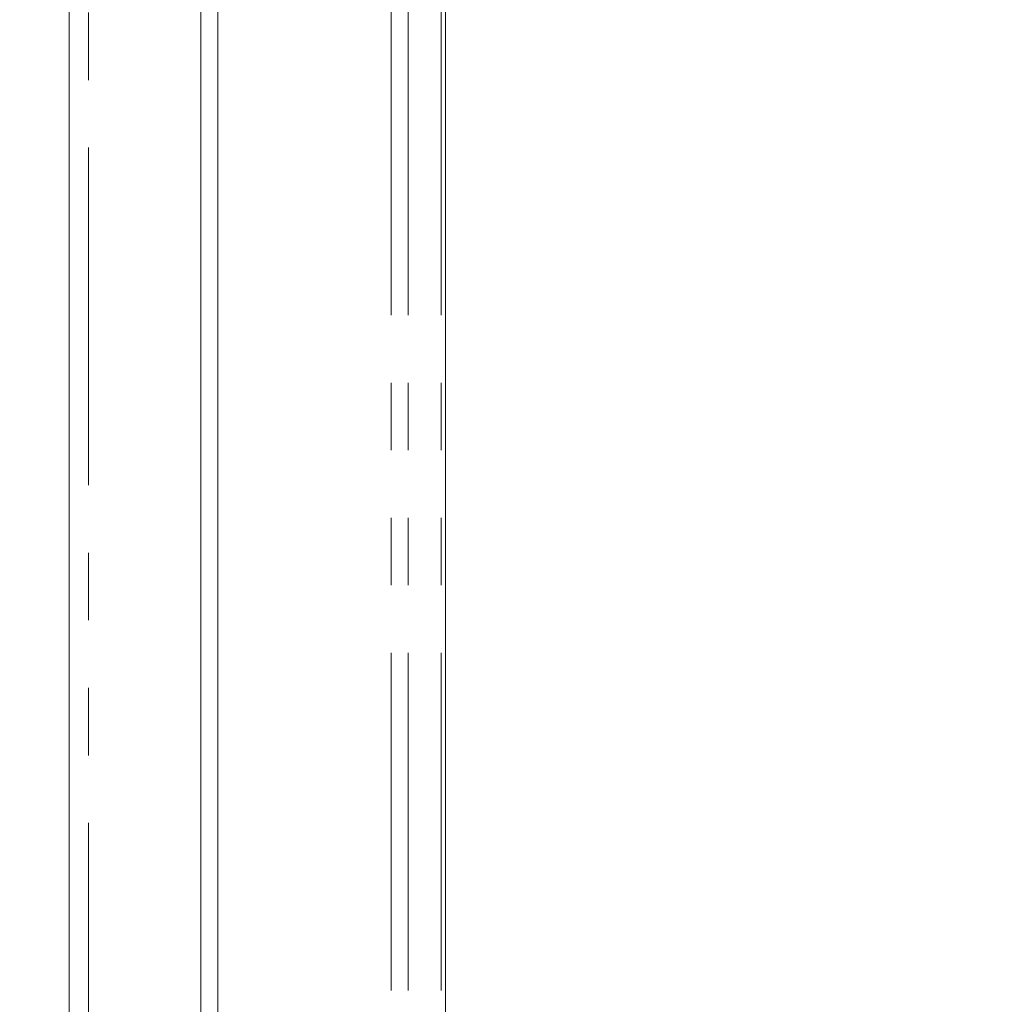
# Model space of a CAD drawing. Header units: millimetres. Extents: x 19 to 844, y 7 to 552.
# Tile 133 of 175: x 419 to 438, y 340 to 359. Entities that reach past the tile are written whole.
import ezdxf

# ---------------------------------------------------------------- set-up
doc = ezdxf.new("R2010")
doc.units = ezdxf.units.MM
doc.linetypes.add('PHANTOM', pattern=[12.7, 6.35, -1.27, 1.27, -1.27, 1.27, -1.27])
doc.styles.add('SLDTEXTSTYLE0', font='TXT', dxfattribs={"width": 0.75})
doc.dimstyles.new('SLDDIMSTYLE1', dxfattribs={"dimtxt": 3.5, "dimasz": 3.302, "dimexe": 0, "dimexo": 0.0625, "dimgap": 0.875, "dimtad": 0, "dimtih": 1, "dimtoh": 1, "dimdec": 1, "dimlfac": 2.5, "dimrnd": 1e-09, "dimzin": 12, "dimdsep": 46, "dimtxsty": 'SLDTEXTSTYLE0', "dimsah": 1, "dimcen": 0.09, "dimadec": 0, "dimazin": 3, "dimtfac": 1, "dimtdec": 1, "dimtofl": 0, "dimtmove": 0, "dimatfit": 3, "dimfxl": 0, "dimfrac": 2, "dimtolj": 1, "dimtzin": 12, "dimarcsym": 0})

# ---------------------------------------------------------------- blocks, each defined once
blk = doc.blocks.new('_D_12')
at = {"color": 7, "linetype": 'Continuous', "lineweight": 0}
for p, q in [((400.806, 327.919), (400.806, 396.062)), ((427.286, 378.819), (427.286, 396.062)), ((400.806, 392.887), (409.52, 392.887)), ((427.286, 392.887), (418.572, 392.887))]:
    blk.add_line(p, q, dxfattribs=at)
for points in [[(400.806, 392.887), (404.108, 392.379), (404.108, 393.395)], [(427.286, 392.887), (423.984, 393.395), (423.984, 392.379)]]:
    blk.add_solid(points, dxfattribs=at)
at = {"color": 7, "linetype": 'Continuous', "lineweight": 0, "insert": (409.52, 394.621), "char_height": 3.5, "attachment_point": 1, "style": 'SLDTEXTSTYLE0'}
blk.add_mtext('66.2', dxfattribs=at)
blk = doc.blocks.new('_D_13')
at = {"color": 7, "linetype": 'Continuous', "lineweight": 0}
for p, q in [((424.276, 379.673), (471.763, 379.673)), ((468.588, 379.673), (468.588, 291.927)), ((468.588, 198.625), (468.588, 286.371)), ((457.656, 198.625), (471.763, 198.625))]:
    blk.add_line(p, q, dxfattribs=at)
for points in [[(468.588, 379.673), (468.08, 376.371), (469.096, 376.371)], [(468.588, 198.625), (469.096, 201.927), (468.08, 201.927)]]:
    blk.add_solid(points, dxfattribs=at)
at = {"color": 7, "linetype": 'Continuous', "lineweight": 0, "insert": (462.77, 290.883), "char_height": 3.5, "attachment_point": 1, "style": 'SLDTEXTSTYLE0'}
blk.add_mtext('452.6', dxfattribs=at)

msp = doc.modelspace()

# ---------------------------------------------------------------- linework, layer by layer
at = {"color": 7, "linetype": 'Continuous', "lineweight": 15}
for p, q in [((420.206, 377.662), (420.206, 223.186)), ((422.686, 223.168), (422.686, 377.665)), ((422.686, 223.186), (422.686, 377.662)), ((423.006, 239.084), (423.006, 377.681)), ((427.286, 376.26), (427.286, 239.084))]:
    msp.add_line(p, q, dxfattribs=at)
at = {"color": 8, "linetype": 'PHANTOM', "lineweight": 0}
for p, q in [((420.571, 223.186), (420.571, 377.662)), ((426.261, 239.084), (426.261, 377.222)), ((426.585, 239.084), (426.585, 377.222)), ((427.204, 239.084), (427.205, 376.26))]:
    msp.add_line(p, q, dxfattribs=at)

# ---------------------------------------------------------------- dimensions: what is measured, and where the dimension line sits
at = {"color": 7, "linetype": 'Continuous', "lineweight": 0}
dim = msp.add_linear_dim(base=(400.806, 392.887), p1=(427.286, 377.549), p2=(400.806, 326.649), dimstyle='SLDDIMSTYLE1', dxfattribs=at)
dim.commit()
dim.dimension.update_dxf_attribs({"geometry": '_D_12', "text_midpoint": (414.046, 392.887), "dimtype": 160})
dim = msp.add_linear_dim(base=(468.588, 198.625), p1=(423.006, 379.673), p2=(456.386, 198.625), angle=90, dimstyle='SLDDIMSTYLE1', dxfattribs=at)
dim.commit()
dim.dimension.update_dxf_attribs({"geometry": '_D_13', "text_midpoint": (468.588, 289.149), "dimtype": 160})

doc.saveas('drawing.dxf')
